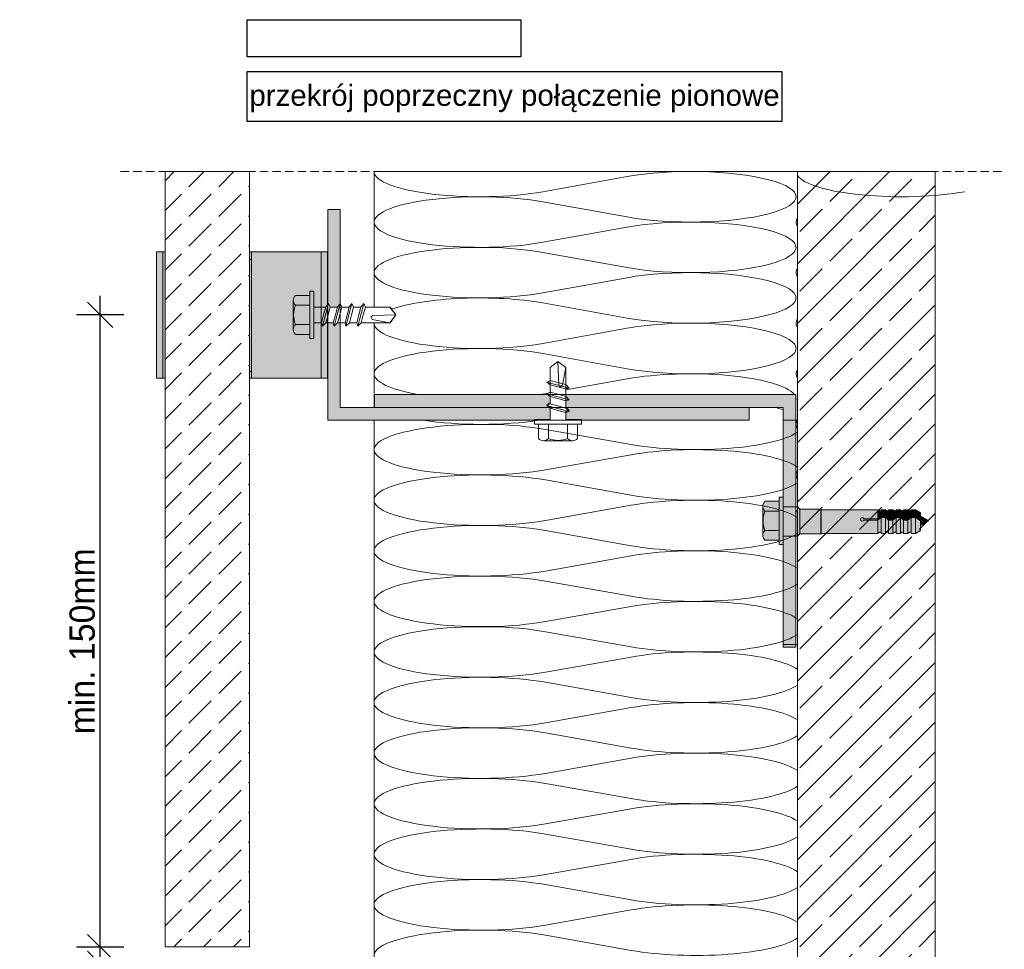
# Model space of a CAD drawing. Extents: x -106507 to -42801, y 48734 to 74234.
# Tile 51 of 69: x -47141 to -44805, y 64376 to 66581. Entities that reach past the tile are written whole.
import ezdxf

# ---------------------------------------------------------------- set-up
doc = ezdxf.new("R2010")
doc.units = 0
doc.header["$MEASUREMENT"] = 0
doc.header["$XCLIPFRAME"] = 0
doc.linetypes.add('Hidden Line', pattern=[30, 20, -10])
for name, color, linetype, lineweight, true_color in [('2D - Ogólne_Pen_No__2', 7, 'Continuous', 15, 0x7f7f7f), ('2D Drafting - General_Pen_No__102', 7, 'Continuous', 13, 0xcccccc), ('2D Drafting - General_Pen_No__141', 7, 'Continuous', 0, 0xe8e8e8), ('2D Drafting - General_Pen_No__2', 7, 'Continuous', 15, 0x7f7f7f), ('2D Drafting - General_Pen_No__61', 7, 'Continuous', 20, 0x6a6a6a), ('2D Drafting - General_Pen_No__81', 7, 'Continuous', 20, 0x6a6a6a), ('Annotation - Text_Pen_No__5', 7, 'Continuous', 25, 0x40a5ff), ('Wymiarowanie_Pen_No__5', 7, 'Continuous', 25, 0x40a5ff)]:
    doc.layers.add(name, color=color, linetype=linetype, lineweight=lineweight, true_color=true_color)
doc.layers.add('2D Drafting - General_Pen_No__1', color=7, linetype='Continuous', lineweight=13)
doc.layers.add('2D Drafting - General_Pen_No__121', color=255, linetype='Continuous', lineweight=0)
doc.layers.add('Drawing & Figure', color=7, linetype='Continuous')
doc.layers.add('Wymiarowanie', color=7, linetype='Continuous')
doc.styles.add('GENERATED_STYLE_1', font='kartika.ttf')
doc.styles.add('GENERATED_STYLE_2', font='arial.ttf')
doc.dimstyles.new('GENERATED_STYLE__1', dxfattribs={"dimtxt": 60.000002, "dimasz": 57, "dimexe": 0.18, "dimexo": 0, "dimgap": 0.09, "dimtad": 1, "dimdec": 1, "dimlfac": 0.1, "dimzin": 0, "dimdsep": 46, "dimtxsty": 'GENERATED_STYLE_1', "dimblk": 'ARROWHEAD_6', "dimblk1": 'ARROWHEAD_6', "dimblk2": 'ARROWHEAD_6', "dimcen": 0.09, "dimclrd": 256, "dimclre": 256, "dimclrt": 256, "dimadec": 0, "dimazin": 0, "dimtfac": 1, "dimtdec": 4, "dimtmove": 0, "dimatfit": 3, "dimfxl": 0, "dimtolj": 1, "dimtzin": 0, "dimarcsym": 0})
picture_1 = doc.add_image_def('image1.jpg', size_in_pixel=(878, 119))

# ---------------------------------------------------------------- blocks, each defined once
blk = doc.blocks.new('*X10')
at = {"layer": '2D Drafting - General_Pen_No__61', "linetype": 'Continuous'}
for p, q in [((-45699.8, 66209.4), (-45900, 66173.4)), ((-45699.8, 66113.4), (-45900, 66149.4)), ((-45699.8, 66089.4), (-45900, 66053.4)), ((-45699.8, 65993.4), (-45900, 66029.4)), ((-45699.8, 65969.4), (-45900, 65933.4)), ((-45699.8, 65873.4), (-45900, 65909.4)), ((-45699.8, 65849.4), (-45900, 65813.4)), ((-45699.8, 65753.4), (-45900, 65789.4)), ((-45699.8, 65729.4), (-45845.4, 65703.2)), ((-45887.7, 65695.6), (-45900, 65693.4))]:
    blk.add_line(p, q, dxfattribs=at)
for centre, start_param, end_param in [((-45549.6, 66161.4), 0.927295, 5.35589), ((-46050.2, 66221.4), 0, 2.214297), ((-45049, 66221.4), 0.157505, 2.214297), ((-46050.2, 66101.4), 4.068888, 6.283185), ((-45549.6, 66041.4), 0.927295, 5.35589), ((-45049, 66101.4), 6.12568, 6.283185), ((-46050.2, 66101.4), 0, 2.214297), ((-45049, 66101.4), 0, 0.157505), ((-46050.2, 65981.4), 4.068888, 6.283185), ((-45549.6, 65921.4), 0.927295, 5.35589), ((-45049, 65981.4), 6.12568, 6.283185), ((-46050.2, 65981.4), 0, 2.214297), ((-45049, 65981.4), 0, 0.157505), ((-46050.2, 65861.4), 4.068888, 5.697145), ((-46050.2, 65861.4), 6.264379, 6.283185), ((-46050.2, 65861.4), 0, 2.214297), ((-45549.6, 65801.4), 0.927295, 5.35589), ((-45049, 65861.4), 6.12568, 6.283185), ((-45049, 65861.4), 0, 0.157505), ((-46050.2, 65741.4), 4.068888, 6.283185), ((-46050.2, 65741.4), 0, 0.947706), ((-45549.6, 65681.4), 3.330638, 5.35589), ((-45049, 65741.4), 6.12568, 6.283185), ((-45049, 65741.4), 0, 0.157505), ((-46050.2, 65741.4), 2.193886, 2.214297), ((-45549.6, 65681.4), 3.083982, 3.199203), ((-45049, 65621.4), 6.12568, 6.283185), ((-45049, 65621.4), 0, 0.157505), ((-45049, 65501.4), 6.12568, 6.283185), ((-45049, 65501.4), 0, 0.157505)]:
    blk.add_ellipse(centre, major_axis=(-250.3, 0), ratio=0.239719, start_param=start_param, end_param=end_param, dxfattribs=at)
blk = doc.blocks.new('Fill_5')
at = {"layer": '2D Drafting - General_Pen_No__2', "linetype": 'Continuous'}
for p, q in [((-45296.2, 66221.4), (-46300.5, 66221.4)), ((-46300.5, 66221.4), (-46300.5, 65899.8)), ((-45296.2, 65417.5), (-45296.2, 66221.4)), ((-46300.5, 65899.8), (-46262.6, 65899.8)), ((-46262.6, 65899.8), (-46248.7, 65881.1)), ((-46248.7, 65881.1), (-46262.6, 65862.5)), ((-46262.6, 65862.5), (-46300.5, 65862.5)), ((-46300.5, 65862.5), (-46300.5, 65661.1)), ((-45882.7, 65756.4), (-45864.1, 65770.4)), ((-45882.7, 65725.7), (-45882.7, 65756.4)), ((-45864.1, 65770.4), (-45845.4, 65756.4)), ((-45845.4, 65756.4), (-45845.4, 65715.7)), ((-45890.9, 65721.9), (-45882.7, 65725.7)), ((-45882.7, 65715.3), (-45890.9, 65721.9)), ((-45882.7, 65697.9), (-45882.7, 65715.3)), ((-45845.4, 65715.7), (-45837.2, 65707.5)), ((-46299.8, 65661.1), (-46299.8, 65692.6)), ((-46299.8, 65692.6), (-45889.1, 65692.6)), ((-45890.9, 65694.1), (-45882.7, 65697.9)), ((-45889.1, 65692.6), (-45890.9, 65694.1)), ((-45837.2, 65707.5), (-45845.4, 65705.3)), ((-45845.4, 65705.3), (-45845.4, 65692.6)), ((-45845.4, 65692.6), (-45310.5, 65692.6)), ((-45310.5, 65692.6), (-45299.7, 65692.6)), ((-45299.7, 65692.6), (-45299.7, 65413.1)), ((-46300.5, 65661.1), (-46299.8, 65661.1)), ((-45299.7, 65413.1), (-45296.2, 65417.5))]:
    blk.add_line(p, q, dxfattribs=at)
at = {"layer": '2D Drafting - General_Pen_No__61', "linetype": 'Continuous'}
blk.add_blockref('*X10', (0, 0), dxfattribs=at)
blk = doc.blocks.new('*X12')
at = {"layer": '2D Drafting - General_Pen_No__61', "linetype": 'Continuous'}
for p, q in [((-46411.3, 65940.4), (-46410.5, 65940.4)), ((-46410.5, 65939.6), (-46411.3, 65939.6))]:
    blk.add_line(p, q, dxfattribs=at)
blk = doc.blocks.new('Fill_6')
at = {"layer": '2D Drafting - General_Pen_No__1', "linetype": 'Continuous'}
for p, q in [((-46410.5, 66031.1), (-46411.3, 66031.1)), ((-46411.3, 66031.1), (-46411.3, 65904.5)), ((-46410.5, 65905.5), (-46410.5, 66031.1)), ((-46411.3, 65904.5), (-46410.5, 65905.5))]:
    blk.add_line(p, q, dxfattribs=at)
at = {"layer": '2D Drafting - General_Pen_No__61', "linetype": 'Continuous'}
blk.add_blockref('*X12', (0, 0), dxfattribs=at)
blk = doc.blocks.new('*X14')
at = {"layer": '2D Drafting - General_Pen_No__61', "linetype": 'Continuous'}
for p, q in [((-45690.4, 65573.5), (-45893.8, 65609.5)), ((-45690.4, 65549.5), (-45893.8, 65513.5)), ((-45690.4, 65453.5), (-45893.8, 65489.5)), ((-45690.4, 65429.5), (-45893.8, 65393.5)), ((-45690.4, 65333.5), (-45893.8, 65369.5)), ((-45690.4, 65309.5), (-45893.8, 65273.5)), ((-45690.4, 65213.5), (-45893.8, 65249.5)), ((-45690.4, 65189.5), (-45893.8, 65153.5)), ((-45690.4, 65093.5), (-45893.8, 65129.5)), ((-45690.4, 65069.5), (-45893.8, 65033.5)), ((-45690.4, 64973.5), (-45893.8, 65009.5)), ((-45690.4, 64949.5), (-45893.8, 64913.5)), ((-45690.4, 64853.5), (-45893.8, 64889.5)), ((-45690.4, 64829.5), (-45893.8, 64793.5)), ((-45690.4, 64733.5), (-45893.8, 64769.5)), ((-45690.4, 64709.5), (-45893.8, 64673.5)), ((-45690.4, 64613.5), (-45893.8, 64649.5)), ((-45690.4, 64589.5), (-45893.8, 64553.5)), ((-45690.4, 64493.5), (-45893.8, 64529.5)), ((-45690.4, 64469.5), (-45893.8, 64433.5)), ((-45690.4, 64373.5), (-45893.8, 64409.5))]:
    blk.add_line(p, q, dxfattribs=at)
for centre, start_param, end_param in [((-45537.9, 65621.5), 0.611267, 0.720377), ((-46046.3, 65561.5), 0.927295, 3.141593), ((-46046.3, 65681.5), 4.139489, 5.285289), ((-45537.9, 65621.5), 4.068888, 5.968076), ((-46046.3, 65561.5), 3.141593, 5.35589), ((-45537.9, 65501.5), 0.31511, 2.214297), ((-46046.3, 65441.5), 0.927295, 3.141593), ((-45537.9, 65501.5), 4.068888, 5.968076), ((-46046.3, 65441.5), 3.141593, 5.35589), ((-45537.9, 65381.5), 0.31511, 2.214297), ((-46046.3, 65321.5), 0.927295, 3.141593), ((-45537.9, 65381.5), 4.068888, 5.968076), ((-46046.3, 65321.5), 3.141593, 5.35589), ((-45537.9, 65261.5), 0.31511, 2.214297), ((-46046.3, 65201.5), 0.927295, 3.141593), ((-45537.9, 65261.5), 4.068888, 5.968076), ((-46046.3, 65201.5), 3.141593, 5.35589), ((-45537.9, 65141.5), 0.31511, 2.214297), ((-46046.3, 65081.5), 0.927295, 3.141593), ((-45537.9, 65141.5), 4.068888, 5.968076), ((-46046.3, 65081.5), 3.141593, 5.35589), ((-45537.9, 65021.5), 0.31511, 2.214297), ((-46046.3, 64961.5), 0.927295, 3.141593), ((-45537.9, 65021.5), 4.068888, 5.968076), ((-46046.3, 64961.5), 3.141593, 5.35589), ((-45537.9, 64901.5), 0.31511, 2.214297), ((-46046.3, 64841.5), 0.927295, 3.141593), ((-45537.9, 64901.5), 4.068888, 5.968076), ((-45537.9, 64781.5), 0.31511, 2.214297), ((-46046.3, 64841.5), 3.141593, 5.35589), ((-46046.3, 64721.5), 0.927295, 3.141593), ((-45537.9, 64781.5), 4.068888, 5.968076), ((-46046.3, 64721.5), 3.141593, 5.35589), ((-45537.9, 64661.5), 0.31511, 2.214297), ((-46046.3, 64601.5), 0.927295, 3.141593), ((-45537.9, 64661.5), 4.068888, 5.968076), ((-46046.3, 64601.5), 3.141593, 5.35589), ((-45537.9, 64541.5), 0.31511, 2.214297), ((-46046.3, 64481.5), 0.927295, 3.141593), ((-45537.9, 64541.5), 4.068888, 5.968076), ((-46046.3, 64481.5), 3.141593, 5.35589), ((-45537.9, 64421.5), 0.31511, 2.214297), ((-46046.3, 64361.5), 0.927295, 3.141593), ((-45537.9, 64421.5), 4.068888, 5.968076)]:
    blk.add_ellipse(centre, major_axis=(254.2, 0), ratio=0.236038, start_param=start_param, end_param=end_param, dxfattribs=at)
blk = doc.blocks.new('Fill_7')
at = {"layer": '2D Drafting - General_Pen_No__2', "linetype": 'Continuous'}
for p, q in [((-45329.7, 65661.1), (-45410.5, 65661.1)), ((-45410.5, 65661.1), (-45410.5, 65631.1)), ((-45329.7, 65631.1), (-45329.7, 65661.1)), ((-45920, 65631.1), (-46300.5, 65631.1)), ((-46300.5, 65631.1), (-46300.5, 65099.1)), ((-45808.2, 65631.1), (-45920, 65631.1)), ((-45410.5, 65631.1), (-45808.2, 65631.1)), ((-45296.2, 65631.1), (-45329.7, 65631.1)), ((-45296.2, 65099.1), (-45296.2, 65631.1)), ((-46300.5, 65099.1), (-46300.5, 64351.5)), ((-45329.7, 65092.6), (-45329.7, 65099.1)), ((-45329.7, 65099.1), (-45296.2, 65099.1)), ((-45299.7, 65092.6), (-45329.7, 65092.6)), ((-45296.2, 65099.1), (-45299.7, 65098.4)), ((-45299.7, 65098.4), (-45299.7, 65092.6)), ((-45296.2, 64370.6), (-45296.2, 65099.1))]:
    blk.add_line(p, q, dxfattribs=at)
at = {"layer": '2D Drafting - General_Pen_No__61', "linetype": 'Continuous'}
blk.add_blockref('*X14', (0, 0), dxfattribs=at)
blk = doc.blocks.new('*D73')
at = {"layer": 'Wymiarowanie_Pen_No__5', "linetype": 'Continuous'}
for p, q in [((-46980.2, 64411.5), (-46920.2, 64351.5)), ((-46893.9, 64381.5), (-47006.4, 64381.5)), ((-46950.2, 64341.5), (-46950.2, 64381.5)), ((-46980.2, 64371.5), (-46920.2, 64311.5)), ((-46893.9, 64341.5), (-47006.4, 64341.5)), ((-46950.2, 64296.5), (-46950.2, 64341.5))]:
    blk.add_line(p, q, dxfattribs=at)
at = {"layer": 'Wymiarowanie_Pen_No__5', "char_height": 60, "attachment_point": 7, "rotation": 90, "style": 'GENERATED_STYLE_1'}
for s, insert in [('{min. 150mm}', (-46962.2, 64886)), ('{4,0}', (-46962.2, 64196.9))]:
    blk.add_mtext(s, dxfattribs=dict(at, insert=insert))
blk = doc.blocks.new('ARROWHEAD_6')
at = {"color": 0, "linetype": 'Continuous', "lineweight": 0}
for p, q in [((-0.5, -0.5), (0.5, 0.5)), ((0, 0), (-1, 0))]:
    blk.add_line(p, q, dxfattribs=at)
blk = doc.blocks.new('*D75')
at = {"layer": 'Wymiarowanie_Pen_No__5', "linetype": 'Continuous'}
for p, q in [((-46950.2, 65881.1), (-46950.2, 65926.1)), ((-46920.2, 65851.1), (-46980.2, 65911.1)), ((-46893.9, 65881.1), (-47006.4, 65881.1)), ((-46950.2, 64381.5), (-46950.2, 65881.1)), ((-46980.2, 64411.5), (-46920.2, 64351.5)), ((-46893.9, 64381.5), (-47006.4, 64381.5))]:
    blk.add_line(p, q, dxfattribs=at)
at = {"layer": 'Wymiarowanie_Pen_No__5', "char_height": 60, "attachment_point": 7, "rotation": 90, "style": 'GENERATED_STYLE_1'}
for s, insert in [('{min. 150mm}', (-46962.2, 64886)), ('{4,0}', (-46962.2, 64196.9))]:
    blk.add_mtext(s, dxfattribs=dict(at, insert=insert))
blk = doc.blocks.new('*D76')
at = {"layer": 'Wymiarowanie_Pen_No__5', "linetype": 'Continuous'}
for p, q in [((-46950.2, 64341.5), (-46950.2, 64386.5)), ((-46920.2, 64311.5), (-46980.2, 64371.5)), ((-46893.9, 64341.5), (-47006.4, 64341.5)), ((-46950.2, 62842), (-46950.2, 64341.5)), ((-46980.2, 62872), (-46920.2, 62812)), ((-46893.9, 62842), (-47006.4, 62842)), ((-46950.2, 62797), (-46950.2, 62842))]:
    blk.add_line(p, q, dxfattribs=at)
at = {"layer": 'Wymiarowanie_Pen_No__5', "insert": (-46962.2, 63346.4), "char_height": 60, "attachment_point": 7, "rotation": 90, "style": 'GENERATED_STYLE_1'}
blk.add_mtext('{min. 150mm}', dxfattribs=at)

msp = doc.modelspace()

# ---------------------------------------------------------------- hatches: boundary and pattern name
at = {"layer": '2D Drafting - General_Pen_No__102', "linetype": 'Continuous'}
for points in [[(-46816.3, 66031.12), (-46801.3, 66031.12), (-46801.3, 65731.12), (-46816.3, 65731.12)], [(-46801.3, 66031.12), (-46796.21, 66031.12), (-46796.21, 65731.12), (-46801.3, 65731.12)], [(-46591.3, 65731.12), (-46596.21, 65731.12), (-46596.21, 66031.12), (-46591.3, 66031.12)], [(-46591.3, 66031.12), (-46426.3, 66031.12), (-46426.3, 65731.12), (-46591.3, 65731.12)], [(-46426.3, 65731.12), (-46426.3, 66031.12), (-46411.3, 66031.12), (-46411.3, 65731.12)]]:
    msp.add_hatch(color=256, dxfattribs=at).paths.add_polyline_path(points, flags=0)
at = {"layer": '2D Drafting - General_Pen_No__121', "linetype": 'Continuous'}
for points in [[(-45339.04, 65415.54), (-45373.22, 65415.54, -0.4195601), (-45373.22, 65438.84), (-45339.04, 65438.84)], [(-45329.72, 65392.63), (-45329.72, 65336.71), (-45339.04, 65336.71), (-45339.04, 65392.63), (-45339.04, 65448.55), (-45329.72, 65448.55)], [(-45377.49, 65392.63, 0.092424), (-45373.22, 65369.72, 0.201281), (-45378.11, 65358.07), (-45378.11, 65427.19, 0.201281), (-45373.22, 65415.54, 0.092424)], [(-45339.04, 65369.72), (-45373.22, 65369.72, -0.092424), (-45377.49, 65392.63, -0.092424), (-45373.22, 65415.54), (-45339.04, 65415.54), (-45339.04, 65392.63)], [(-45329.72, 65355.95), (-45329.72, 65392.63), (-45329.72, 65425.63), (-45299.72, 65425.63), (-45299.72, 65389.71), (-45299.72, 65355.95)], [(-45299.72, 65355.95), (-45329.72, 65355.95), (-45329.72, 65392.63), (-45329.72, 65425.63), (-45299.72, 65425.63), (-45299.72, 65388.76)], [(-45299.72, 65356.05), (-45299.72, 65388.76), (-45299.72, 65413.11), (-45296.21, 65417.48), (-45296.21, 65356.05)], [(-45296.21, 65356.05), (-45296.21, 65425.63), (-45296.04, 65425.63), (-45290.62, 65420.21), (-45290.62, 65361.47), (-45296.04, 65356.05)], [(-45290.62, 65361.37), (-45290.62, 65420.21), (-45240.88, 65420.21), (-45240.88, 65361.37)], [(-45240.88, 65361.37), (-45240.88, 65420.21), (-45239.63, 65418.97), (-45239.63, 65362.61)], [(-45239.63, 65362.61), (-45239.63, 65418.97), (-45105.22, 65418.97), (-45105.22, 65397.31), (-45138.52, 65397.31, 5.4750432), (-45138.52, 65394.35), (-45105.22, 65394.35), (-45105.22, 65362.61)], [(-45097.77, 65416.01), (-45097.77, 65403.06), (-45105.22, 65397.31), (-45105.22, 65418.97), (-45101.47, 65416.01)], [(-45087.42, 65418.97), (-45087.42, 65403.06), (-45097.77, 65403.06), (-45097.77, 65418.97)], [(-45079.98, 65416.01), (-45079.98, 65397.31), (-45087.42, 65403.06), (-45087.42, 65418.97), (-45083.68, 65416.01)], [(-45069.62, 65418.97), (-45069.62, 65397.31), (-45079.98, 65397.31), (-45079.98, 65418.97)], [(-45069.62, 65397.31), (-45069.62, 65418.97), (-45065.88, 65416.01), (-45062.18, 65416.01), (-45062.18, 65403.06)], [(-45051.83, 65418.97), (-45051.83, 65403.06), (-45062.18, 65403.06), (-45062.18, 65418.97)], [(-45044.38, 65416.01), (-45044.38, 65397.31), (-45051.83, 65403.06), (-45051.83, 65418.97), (-45048.08, 65416.01)], [(-45034.03, 65418.97), (-45034.03, 65397.31), (-45044.38, 65397.31), (-45044.38, 65418.97)], [(-45026.59, 65416.01), (-45026.59, 65403.06), (-45034.03, 65397.31), (-45034.03, 65418.97), (-45030.29, 65416.01)], [(-45026.59, 65403.06), (-45026.59, 65418.97), (-45016.23, 65418.97), (-45016.23, 65403.06)], [(-45003.85, 65395.91), (-45016.23, 65403.06), (-45016.23, 65418.97), (-45003.85, 65411.82)], [(-45105.22, 65394.35), (-45138.52, 65394.35, -5.4750432), (-45138.52, 65397.31), (-45105.22, 65397.31)], [(-45105.22, 65397.31), (-45097.77, 65403.06), (-45097.77, 65400.1), (-45105.22, 65394.35)], [(-45097.77, 65365.57), (-45101.47, 65365.57), (-45105.22, 65362.61), (-45105.22, 65394.35), (-45097.77, 65400.1)], [(-45097.77, 65403.06), (-45087.42, 65403.06), (-45087.42, 65400.1), (-45097.77, 65400.1)], [(-45097.77, 65362.61), (-45097.77, 65400.1), (-45087.42, 65400.1), (-45087.42, 65362.61)], [(-45079.98, 65394.35), (-45087.42, 65400.1), (-45087.42, 65403.06), (-45079.98, 65397.31)], [(-45079.98, 65365.57), (-45083.68, 65365.57), (-45087.42, 65362.61), (-45087.42, 65400.1), (-45079.98, 65394.35)], [(-45079.98, 65397.31), (-45069.62, 65397.31), (-45069.62, 65394.35), (-45079.98, 65394.35)], [(-45079.98, 65362.61), (-45079.98, 65394.35), (-45069.62, 65394.35), (-45069.62, 65362.61)], [(-45062.18, 65400.1), (-45069.62, 65394.35), (-45069.62, 65397.31), (-45062.18, 65403.06)], [(-45062.18, 65365.57), (-45065.88, 65365.57), (-45069.62, 65362.61), (-45069.62, 65394.35), (-45062.18, 65400.1)], [(-45051.83, 65400.1), (-45062.18, 65400.1), (-45062.18, 65403.06), (-45051.83, 65403.06)], [(-45051.83, 65362.61), (-45062.18, 65362.61), (-45062.18, 65400.1), (-45051.83, 65400.1)], [(-45044.38, 65394.35), (-45051.83, 65400.1), (-45051.83, 65403.06), (-45044.38, 65397.31)], [(-45044.38, 65365.57), (-45048.08, 65365.57), (-45051.83, 65362.61), (-45051.83, 65400.1), (-45044.38, 65394.35)], [(-45044.38, 65397.31), (-45034.03, 65397.31), (-45034.03, 65394.35), (-45044.38, 65394.35)], [(-45034.03, 65362.61), (-45044.38, 65362.61), (-45044.38, 65394.35), (-45034.03, 65394.35)], [(-45034.03, 65397.31), (-45026.59, 65403.06), (-45026.59, 65400.1), (-45034.03, 65394.35)], [(-45026.59, 65365.57), (-45030.29, 65365.57), (-45034.03, 65362.61), (-45034.03, 65394.35), (-45026.59, 65400.1)], [(-45026.59, 65403.06), (-45016.23, 65403.06), (-45016.23, 65400.1), (-45026.59, 65400.1)], [(-45026.59, 65362.61), (-45026.59, 65400.1), (-45016.23, 65400.1), (-45016.23, 65362.61)], [(-45003.85, 65392.95), (-45016.23, 65400.1), (-45016.23, 65403.06), (-45003.85, 65395.91)], [(-45003.85, 65369.76), (-45016.23, 65362.61), (-45016.23, 65400.1), (-45003.85, 65392.95)], [(-44985.12, 65392.53), (-45003.85, 65381.72), (-45003.85, 65403.35)], [(-45339.04, 65346.42), (-45373.22, 65346.42, -0.4195601), (-45373.22, 65369.72), (-45339.04, 65369.72)]]:
    msp.add_hatch(color=256, dxfattribs=at).paths.add_polyline_path(points, flags=0)
at = {"layer": '2D Drafting - General_Pen_No__141', "linetype": 'Continuous'}
for points in [[(-46380.48, 65907.62), (-46380.48, 66131.12), (-46410.48, 66131.12), (-46410.48, 65905.48), (-46408.48, 65907.96), (-46404.68, 65899.76), (-46387.23, 65899.76), (-46380.64, 65907.96)], [(-46380.48, 65661.12), (-46380.48, 65862.48), (-46386.83, 65862.48), (-46395.03, 65854.28), (-46397.22, 65862.48), (-46410.48, 65862.48), (-46410.48, 65631.12), (-45920.01, 65631.12), (-45920.01, 65633.29), (-45882.73, 65633.29), (-45882.73, 65661.12)], [(-45886.44, 65692.63), (-46299.77, 65692.63), (-46299.77, 65661.12), (-45882.73, 65661.12), (-45882.73, 65661.81), (-45890.93, 65668.4), (-45882.73, 65672.21), (-45882.73, 65689.65)], [(-45310.48, 65692.63), (-45845.45, 65692.63), (-45845.45, 65687.9), (-45837.25, 65679.7), (-45845.45, 65677.5), (-45845.45, 65661.12), (-45329.72, 65661.12), (-45329.72, 65448.55), (-45329.72, 65425.63), (-45299.72, 65425.63), (-45299.72, 65692.63)], [(-45410.48, 65631.12), (-45410.48, 65661.12), (-45844.35, 65661.12), (-45837.25, 65654.02), (-45845.45, 65651.82), (-45845.45, 65633.29), (-45808.17, 65633.29), (-45808.17, 65631.12)], [(-45299.72, 65355.95), (-45329.72, 65355.95), (-45329.72, 65336.71), (-45329.72, 65092.63), (-45299.72, 65092.63)]]:
    msp.add_hatch(color=256, dxfattribs=at).paths.add_polyline_path(points, flags=0)
at = {"layer": '2D Drafting - General_Pen_No__81', "linetype": 'Continuous'}
h = msp.add_hatch(dxfattribs=at)
h.set_pattern_fill('Beton', color=256, style=0, pattern_type=2)
h.set_pattern_definition([(45, (0, 0), (-70.71068, 70.71068), [75, -25]), (45, (7e-15, 70.71), (-70.71068, 70.71068), [75, -25])])
h.paths.add_polyline_path([(-46796.21, 64381.54), (-46596.21, 64381.54), (-46596.21, 66221.36), (-46796.21, 66221.36)], flags=0)
h = msp.add_hatch(dxfattribs=at)
h.set_pattern_fill('Solid___Dashed', color=256, style=0, pattern_type=2)
h.set_pattern_definition([(45, (0, 0), (-70.71068, 70.71068), []), (45, (-35.36, 35.36), (-70.71068, 70.71068), [75, -25])])
h.paths.add_polyline_path([(-45296.21, 66221.36), (-44969.09, 66221.36), (-44969.09, 62501.73), (-45296.21, 62501.73), (-45296.21, 64917.84), (-45296.21, 65021.99), (-45296.21, 65572.27), (-45296.21, 65669.63)], flags=0)
msp.add_hatch(color=256, dxfattribs=at).paths.add_polyline_path([(-46596.21, 65747.13), (-46591.3, 65747.13), (-46591.3, 66012.36), (-46596.21, 66012.36)], flags=0)
msp.add_hatch(color=256, dxfattribs=at).paths.add_polyline_path([(-46596.21, 65747.13), (-46591.3, 65747.13), (-46591.3, 66012.36), (-46596.21, 66012.36)], flags=0)

# ---------------------------------------------------------------- linework, layer by layer
at = {"layer": '2D - Ogólne_Pen_No__2', "linetype": 'Continuous'}
for p, q in [((-45299.72, 65425.63), (-45299.72, 65388.76)), ((-45296.04, 65425.63), (-45299.72, 65425.63)), ((-45290.62, 65420.21), (-45296.04, 65425.63)), ((-45240.88, 65420.21), (-45290.62, 65420.21)), ((-45290.62, 65420.21), (-45290.62, 65361.37)), ((-45239.63, 65418.97), (-45240.88, 65420.21)), ((-45240.88, 65420.21), (-45240.88, 65361.37)), ((-45105.22, 65418.97), (-45239.63, 65418.97)), ((-45239.63, 65362.61), (-45239.63, 65418.97)), ((-45101.47, 65416.01), (-45105.22, 65418.97)), ((-45105.22, 65418.97), (-45105.22, 65362.61)), ((-45097.77, 65416.01), (-45101.47, 65416.01)), ((-45097.77, 65418.97), (-45097.77, 65416.01)), ((-45087.42, 65418.97), (-45097.77, 65418.97)), ((-45097.77, 65418.97), (-45097.77, 65362.61)), ((-45083.68, 65416.01), (-45087.42, 65418.97)), ((-45087.42, 65418.97), (-45087.42, 65362.61)), ((-45079.98, 65416.01), (-45083.68, 65416.01)), ((-45079.98, 65418.97), (-45079.98, 65416.01)), ((-45069.62, 65418.97), (-45079.98, 65418.97)), ((-45079.98, 65418.97), (-45079.98, 65362.61)), ((-45065.88, 65416.01), (-45069.62, 65418.97)), ((-45069.62, 65418.97), (-45069.62, 65362.61)), ((-45062.18, 65416.01), (-45065.88, 65416.01)), ((-45062.18, 65418.97), (-45062.18, 65416.01)), ((-45051.83, 65418.97), (-45062.18, 65418.97)), ((-45062.18, 65418.97), (-45062.18, 65362.61)), ((-45048.08, 65416.01), (-45051.83, 65418.97)), ((-45051.83, 65418.97), (-45051.83, 65362.61)), ((-45044.38, 65416.01), (-45048.08, 65416.01)), ((-45044.38, 65418.97), (-45044.38, 65416.01)), ((-45034.03, 65418.97), (-45044.38, 65418.97)), ((-45044.38, 65418.97), (-45044.38, 65362.61)), ((-45030.29, 65416.01), (-45034.03, 65418.97)), ((-45034.03, 65418.97), (-45034.03, 65362.61)), ((-45026.59, 65416.01), (-45030.29, 65416.01)), ((-45026.59, 65418.97), (-45026.59, 65362.61)), ((-45016.23, 65418.97), (-45026.59, 65418.97)), ((-45003.85, 65411.82), (-45016.23, 65418.97)), ((-45016.23, 65418.97), (-45016.23, 65362.61)), ((-45003.85, 65411.82), (-45003.85, 65369.76)), ((-45299.72, 65356.05), (-45299.72, 65389.8)), ((-45299.72, 65356.05), (-45299.72, 65389.8)), ((-45299.72, 65355.95), (-45299.72, 65389.71)), ((-45105.22, 65397.31), (-45138.52, 65397.31)), ((-45105.22, 65394.35), (-45138.52, 65394.35)), ((-45097.77, 65403.06), (-45105.22, 65397.31)), ((-45097.77, 65400.1), (-45105.22, 65394.35)), ((-45087.42, 65403.06), (-45097.77, 65403.06)), ((-45087.42, 65400.1), (-45097.77, 65400.1)), ((-45079.98, 65397.31), (-45087.42, 65403.06)), ((-45079.98, 65394.35), (-45087.42, 65400.1)), ((-45069.62, 65397.31), (-45079.98, 65397.31)), ((-45069.62, 65394.35), (-45079.98, 65394.35)), ((-45062.18, 65403.06), (-45069.62, 65397.31)), ((-45062.18, 65400.1), (-45069.62, 65394.35)), ((-45051.83, 65403.06), (-45062.18, 65403.06)), ((-45051.83, 65400.1), (-45062.18, 65400.1)), ((-45044.38, 65397.31), (-45051.83, 65403.06)), ((-45044.38, 65394.35), (-45051.83, 65400.1)), ((-45034.03, 65397.31), (-45044.38, 65397.31)), ((-45034.03, 65394.35), (-45044.38, 65394.35)), ((-45026.59, 65403.06), (-45034.03, 65397.31)), ((-45026.59, 65400.1), (-45034.03, 65394.35)), ((-45016.23, 65403.06), (-45026.59, 65403.06)), ((-45016.23, 65400.1), (-45026.59, 65400.1)), ((-45003.85, 65395.91), (-45016.23, 65403.06)), ((-45003.85, 65392.95), (-45016.23, 65400.1)), ((-45003.85, 65403.35), (-44985.12, 65392.53)), ((-45003.85, 65381.72), (-44985.12, 65392.53)), ((-45290.62, 65361.47), (-45296.04, 65356.05)), ((-45290.62, 65361.47), (-45296.04, 65356.05)), ((-45290.62, 65361.37), (-45296.04, 65355.95)), ((-45240.88, 65361.37), (-45290.62, 65361.37)), ((-45239.63, 65362.61), (-45240.88, 65361.37)), ((-45105.22, 65362.61), (-45239.63, 65362.61)), ((-45101.47, 65365.57), (-45105.22, 65362.61)), ((-45097.77, 65365.57), (-45101.47, 65365.57)), ((-45097.77, 65362.61), (-45097.77, 65365.57)), ((-45087.42, 65362.61), (-45097.77, 65362.61)), ((-45083.68, 65365.57), (-45087.42, 65362.61)), ((-45079.98, 65365.57), (-45083.68, 65365.57)), ((-45079.98, 65362.61), (-45079.98, 65365.57)), ((-45069.62, 65362.61), (-45079.98, 65362.61)), ((-45065.88, 65365.57), (-45069.62, 65362.61)), ((-45062.18, 65365.57), (-45065.88, 65365.57)), ((-45062.18, 65362.61), (-45062.18, 65365.57)), ((-45051.83, 65362.61), (-45062.18, 65362.61)), ((-45048.08, 65365.57), (-45051.83, 65362.61)), ((-45044.38, 65365.57), (-45048.08, 65365.57)), ((-45044.38, 65362.61), (-45044.38, 65365.57)), ((-45034.03, 65362.61), (-45044.38, 65362.61)), ((-45030.29, 65365.57), (-45034.03, 65362.61)), ((-45026.59, 65365.57), (-45030.29, 65365.57)), ((-45016.23, 65362.61), (-45026.59, 65362.61)), ((-45003.85, 65369.76), (-45016.23, 65362.61)), ((-45296.04, 65356.05), (-45299.72, 65356.05)), ((-45296.04, 65356.05), (-45299.72, 65356.05)), ((-45296.04, 65355.95), (-45299.72, 65355.95))]:
    msp.add_line(p, q, dxfattribs=at)
msp.add_arc((-45142.44, 65395.83), 4.18, 20.70161, 339.29839, dxfattribs=at)
at = {"layer": '2D Drafting - General_Pen_No__2', "linetype": 'Hidden Line'}
msp.add_line((-46901.63, 66221.36), (-44805.28, 66221.36), dxfattribs=at)
at = {"layer": '2D Drafting - General_Pen_No__2', "linetype": 'Continuous'}
for p, q in [((-45296.21, 64352.54), (-45296.21, 66221.36)), ((-44969.09, 64351.54), (-44969.09, 66221.36)), ((-46410.48, 66131.12), (-46410.48, 65631.12)), ((-46380.48, 66131.12), (-46410.48, 66131.12)), ((-46380.48, 66131.12), (-46380.48, 65661.12)), ((-46816.3, 65731.12), (-46816.3, 66031.12)), ((-46816.3, 66031.12), (-46796.21, 66031.12)), ((-46801.3, 65731.12), (-46801.3, 66031.12)), ((-46596.21, 66031.12), (-46591.3, 66031.12)), ((-46591.3, 65731.12), (-46591.3, 66031.12)), ((-46411.3, 66031.12), (-46591.3, 66031.12)), ((-46426.3, 66031.12), (-46426.3, 65731.12)), ((-46426.3, 66031.12), (-46411.3, 66031.12)), ((-46411.3, 66031.12), (-46411.3, 65731.12)), ((-46487.09, 65927.34), (-46452.92, 65927.34)), ((-46452.92, 65881.12), (-46452.92, 65937.04)), ((-46452.92, 65937.04), (-46443.6, 65937.04)), ((-46443.6, 65937.04), (-46443.6, 65881.12)), ((-46491.98, 65846.56), (-46491.98, 65915.69)), ((-46487.09, 65904.04), (-46452.92, 65904.04)), ((-46443.6, 65899.76), (-46415.07, 65899.76)), ((-46415.07, 65899.76), (-46420.07, 65881.12)), ((-46408.48, 65907.96), (-46415.67, 65881.12)), ((-46408.48, 65907.96), (-46415.07, 65899.76)), ((-46404.68, 65899.76), (-46409.67, 65881.12)), ((-46404.68, 65899.76), (-46408.48, 65907.96)), ((-46404.68, 65899.76), (-46387.23, 65899.76)), ((-46387.23, 65899.76), (-46392.23, 65881.12)), ((-46380.64, 65907.96), (-46387.83, 65881.12)), ((-46380.64, 65907.96), (-46387.23, 65899.76)), ((-46376.84, 65899.76), (-46381.83, 65881.12)), ((-46376.84, 65899.76), (-46380.64, 65907.96)), ((-46376.84, 65899.76), (-46359.39, 65899.76)), ((-46359.39, 65899.76), (-46364.39, 65881.12)), ((-46352.8, 65907.96), (-46359.99, 65881.12)), ((-46352.8, 65907.96), (-46359.39, 65899.76)), ((-46348.99, 65899.76), (-46353.99, 65881.12)), ((-46348.99, 65899.76), (-46352.8, 65907.96)), ((-46348.99, 65899.76), (-46331.55, 65899.76)), ((-46331.55, 65899.76), (-46336.55, 65881.12)), ((-46324.96, 65907.96), (-46332.15, 65881.12)), ((-46324.96, 65907.96), (-46331.55, 65899.76)), ((-46321.15, 65899.76), (-46326.15, 65881.12)), ((-46321.15, 65899.76), (-46324.96, 65907.96)), ((-46321.15, 65899.76), (-46262.64, 65899.76)), ((-46262.64, 65899.76), (-46248.66, 65881.12)), ((-46452.92, 65881.12), (-46452.92, 65825.21)), ((-46443.6, 65825.21), (-46443.6, 65881.12)), ((-46425.06, 65862.48), (-46420.07, 65881.12)), ((-46422.87, 65854.28), (-46415.67, 65881.12)), ((-46414.67, 65862.48), (-46409.67, 65881.12)), ((-46397.22, 65862.48), (-46392.23, 65881.12)), ((-46395.03, 65854.28), (-46387.83, 65881.12)), ((-46386.83, 65862.48), (-46381.83, 65881.12)), ((-46369.38, 65862.48), (-46364.39, 65881.12)), ((-46367.18, 65854.28), (-46359.99, 65881.12)), ((-46358.98, 65862.48), (-46353.99, 65881.12)), ((-46341.54, 65862.48), (-46336.55, 65881.12)), ((-46339.34, 65854.28), (-46332.15, 65881.12)), ((-46331.14, 65862.48), (-46326.15, 65881.12)), ((-46308.46, 65876.69), (-46303.61, 65879.39)), ((-46304.69, 65870.49), (-46308.46, 65876.69)), ((-46303.61, 65879.39), (-46248.66, 65881.12)), ((-46262.64, 65862.48), (-46248.66, 65881.12)), ((-46487.09, 65858.21), (-46452.92, 65858.21)), ((-46443.6, 65862.48), (-46425.06, 65862.48)), ((-46425.06, 65862.48), (-46422.87, 65854.28)), ((-46422.87, 65854.28), (-46414.67, 65862.48)), ((-46414.67, 65862.48), (-46397.22, 65862.48)), ((-46397.22, 65862.48), (-46395.03, 65854.28)), ((-46395.03, 65854.28), (-46386.83, 65862.48)), ((-46386.83, 65862.48), (-46369.38, 65862.48)), ((-46369.38, 65862.48), (-46367.18, 65854.28)), ((-46367.18, 65854.28), (-46358.98, 65862.48)), ((-46358.98, 65862.48), (-46341.54, 65862.48)), ((-46341.54, 65862.48), (-46339.34, 65854.28)), ((-46339.34, 65854.28), (-46331.14, 65862.48)), ((-46331.14, 65862.48), (-46262.64, 65862.48)), ((-46262.64, 65862.48), (-46304.69, 65870.49)), ((-46487.09, 65834.91), (-46452.92, 65834.91)), ((-46452.92, 65825.21), (-46443.6, 65825.21)), ((-45882.73, 65756.4), (-45864.09, 65770.38)), ((-45882.73, 65697.89), (-45882.73, 65756.4)), ((-45845.45, 65756.4), (-45864.09, 65770.38)), ((-45862.35, 65715.43), (-45864.09, 65770.38)), ((-45845.45, 65756.4), (-45853.45, 65714.35)), ((-45845.45, 65687.9), (-45845.45, 65756.4)), ((-46816.3, 65731.12), (-46796.21, 65731.12)), ((-46596.21, 65731.12), (-46591.3, 65731.12)), ((-46411.3, 65731.12), (-46591.3, 65731.12)), ((-46411.3, 65731.12), (-46426.3, 65731.12)), ((-45882.73, 65725.73), (-45890.93, 65721.92)), ((-45890.93, 65721.92), (-45882.73, 65715.33)), ((-45890.93, 65721.92), (-45864.09, 65714.73)), ((-45882.73, 65725.73), (-45864.09, 65720.73)), ((-45882.73, 65725.73), (-45882.73, 65687.49)), ((-45882.73, 65715.33), (-45864.09, 65710.33)), ((-45882.73, 65697.89), (-45882.73, 65715.33)), ((-45845.45, 65715.74), (-45864.09, 65720.73)), ((-45837.25, 65707.54), (-45864.09, 65714.73)), ((-45845.45, 65705.34), (-45864.09, 65710.33)), ((-45859.66, 65710.58), (-45862.35, 65715.43)), ((-45853.45, 65714.35), (-45859.66, 65710.58)), ((-45837.25, 65707.54), (-45845.45, 65715.74)), ((-45845.45, 65715.74), (-45845.45, 65677.5)), ((-46299.77, 65692.63), (-45310.48, 65692.63)), ((-46299.77, 65661.12), (-46299.77, 65692.63)), ((-46299.77, 65692.63), (-46299.77, 65662.63)), ((-45882.73, 65697.89), (-45890.93, 65694.08)), ((-45882.73, 65697.89), (-45890.93, 65694.08)), ((-45890.93, 65694.08), (-45882.73, 65687.49)), ((-45890.93, 65694.08), (-45864.09, 65686.89)), ((-45890.93, 65694.08), (-45882.73, 65687.49)), ((-45890.93, 65694.08), (-45864.09, 65686.89)), ((-45882.73, 65697.89), (-45864.09, 65692.89)), ((-45882.73, 65697.89), (-45864.09, 65692.89)), ((-45882.73, 65687.49), (-45864.09, 65682.49)), ((-45882.73, 65687.49), (-45864.09, 65682.49)), ((-45882.73, 65670.04), (-45882.73, 65687.49)), ((-45845.45, 65687.9), (-45864.09, 65692.89)), ((-45845.45, 65687.9), (-45864.09, 65692.89)), ((-45837.25, 65679.7), (-45864.09, 65686.89)), ((-45837.25, 65679.7), (-45864.09, 65686.89)), ((-45845.45, 65705.34), (-45837.25, 65707.54)), ((-45845.45, 65687.9), (-45845.45, 65705.34)), ((-45837.25, 65679.7), (-45845.45, 65687.9)), ((-45837.25, 65679.7), (-45845.45, 65687.9)), ((-45299.72, 65692.63), (-45310.48, 65692.63)), ((-45299.72, 65222.63), (-45299.72, 65692.63)), ((-45299.72, 65692.63), (-45299.72, 65092.63)), ((-46380.48, 65661.12), (-45410.48, 65661.12)), ((-46299.77, 65661.12), (-45329.72, 65661.12)), ((-45882.73, 65670.04), (-45890.93, 65666.24)), ((-45890.93, 65666.24), (-45882.73, 65659.65)), ((-45890.93, 65666.24), (-45864.09, 65659.05)), ((-45882.73, 65670.04), (-45864.09, 65665.05)), ((-45845.45, 65677.5), (-45864.09, 65682.49)), ((-45845.45, 65677.5), (-45864.09, 65682.49)), ((-45845.45, 65660.05), (-45864.09, 65665.05)), ((-45845.45, 65677.5), (-45837.25, 65679.7)), ((-45845.45, 65677.5), (-45837.25, 65679.7)), ((-45845.45, 65660.05), (-45845.45, 65677.5)), ((-45410.48, 65631.12), (-45410.48, 65661.12)), ((-45329.72, 65092.63), (-45329.72, 65661.12)), ((-45882.73, 65631.12), (-45882.73, 65659.65)), ((-45882.73, 65659.65), (-45864.09, 65654.65)), ((-45837.25, 65651.85), (-45864.09, 65659.05)), ((-45845.45, 65649.66), (-45864.09, 65654.65)), ((-45837.25, 65651.85), (-45845.45, 65660.05)), ((-45845.45, 65649.66), (-45837.25, 65651.85)), ((-45845.45, 65631.12), (-45845.45, 65649.66)), ((-46410.48, 65631.12), (-45410.48, 65631.12)), ((-45920.01, 65621.8), (-45920.01, 65631.12)), ((-45920.01, 65631.12), (-45864.09, 65631.12)), ((-45864.09, 65621.8), (-45920.01, 65621.8)), ((-45910.3, 65587.63), (-45910.3, 65621.8)), ((-45887, 65587.63), (-45887, 65621.8)), ((-45808.17, 65631.12), (-45864.09, 65631.12)), ((-45864.09, 65621.8), (-45808.17, 65621.8)), ((-45841.18, 65587.63), (-45841.18, 65621.8)), ((-45817.88, 65587.63), (-45817.88, 65621.8)), ((-45808.17, 65621.8), (-45808.17, 65631.12)), ((-45829.53, 65582.74), (-45898.65, 65582.74)), ((-45373.22, 65438.84), (-45339.04, 65438.84)), ((-45339.04, 65392.63), (-45339.04, 65448.55)), ((-45339.04, 65448.55), (-45329.72, 65448.55)), ((-45329.72, 65448.55), (-45329.72, 65392.63)), ((-45378.11, 65358.07), (-45378.11, 65427.19)), ((-45373.22, 65415.54), (-45339.04, 65415.54)), ((-45329.72, 65425.63), (-45299.72, 65425.63)), ((-45339.04, 65392.63), (-45339.04, 65336.71)), ((-45329.72, 65336.71), (-45329.72, 65392.63)), ((-45373.22, 65369.72), (-45339.04, 65369.72)), ((-45373.22, 65346.42), (-45339.04, 65346.42)), ((-45339.04, 65336.71), (-45329.72, 65336.71)), ((-45329.72, 65355.95), (-45299.72, 65355.95)), ((-45329.72, 65092.63), (-45299.72, 65092.63))]:
    msp.add_line(p, q, dxfattribs=at)
at = {"layer": '2D Drafting - General_Pen_No__2', "linetype": 'Continuous', "flags": 128}
for points in [[(-46796.21, 64381.54), (-46596.21, 64381.54), (-46596.21, 66221.36), (-46796.21, 66221.36)], [(-45296.21, 66221.36), (-44969.09, 66221.36), (-44969.09, 62501.73), (-45296.21, 62501.73), (-45296.21, 64917.84), (-45296.21, 65021.99), (-45296.21, 65572.27), (-45296.21, 65669.63)], [(-46380.48, 65907.62), (-46380.48, 66131.12), (-46410.48, 66131.12), (-46410.48, 65905.48), (-46408.48, 65907.96), (-46404.68, 65899.76), (-46387.23, 65899.76), (-46380.64, 65907.96)], [(-46816.3, 66031.12), (-46801.3, 66031.12), (-46801.3, 65731.12), (-46816.3, 65731.12)], [(-46801.3, 66031.12), (-46796.21, 66031.12), (-46796.21, 65731.12), (-46801.3, 65731.12)], [(-46591.3, 65731.12), (-46596.21, 65731.12), (-46596.21, 66031.12), (-46591.3, 66031.12)], [(-46596.21, 65747.13), (-46591.3, 65747.13), (-46591.3, 66012.36), (-46596.21, 66012.36)], [(-46596.21, 65747.13), (-46591.3, 65747.13), (-46591.3, 66012.36), (-46596.21, 66012.36)], [(-46591.3, 66031.12), (-46426.3, 66031.12), (-46426.3, 65731.12), (-46591.3, 65731.12)], [(-46426.3, 65731.12), (-46426.3, 66031.12), (-46411.3, 66031.12), (-46411.3, 65731.12)], [(-46380.48, 65661.12), (-46380.48, 65862.48), (-46386.83, 65862.48), (-46395.03, 65854.28), (-46397.22, 65862.48), (-46410.48, 65862.48), (-46410.48, 65631.12), (-45920.01, 65631.12), (-45920.01, 65633.29), (-45882.73, 65633.29), (-45882.73, 65661.12)], [(-45886.44, 65692.63), (-46299.77, 65692.63), (-46299.77, 65661.12), (-45882.73, 65661.12), (-45882.73, 65661.81), (-45890.93, 65668.4), (-45882.73, 65672.21), (-45882.73, 65689.65)], [(-45310.48, 65692.63), (-45845.45, 65692.63), (-45845.45, 65687.9), (-45837.25, 65679.7), (-45845.45, 65677.5), (-45845.45, 65661.12), (-45329.72, 65661.12), (-45329.72, 65448.55), (-45329.72, 65425.63), (-45299.72, 65425.63), (-45299.72, 65692.63)], [(-45410.48, 65631.12), (-45410.48, 65661.12), (-45844.35, 65661.12), (-45837.25, 65654.02), (-45845.45, 65651.82), (-45845.45, 65633.29), (-45808.17, 65633.29), (-45808.17, 65631.12)], [(-45329.72, 65392.63), (-45329.72, 65336.71), (-45339.04, 65336.71), (-45339.04, 65392.63), (-45339.04, 65448.55), (-45329.72, 65448.55)], [(-45329.72, 65355.95), (-45329.72, 65392.63), (-45329.72, 65425.63), (-45299.72, 65425.63), (-45299.72, 65389.71), (-45299.72, 65355.95)], [(-45299.72, 65355.95), (-45329.72, 65355.95), (-45329.72, 65392.63), (-45329.72, 65425.63), (-45299.72, 65425.63), (-45299.72, 65388.76)], [(-45299.72, 65356.05), (-45299.72, 65388.76), (-45299.72, 65413.11), (-45296.21, 65417.48), (-45296.21, 65356.05)], [(-45296.21, 65356.05), (-45296.21, 65425.63), (-45296.04, 65425.63), (-45290.62, 65420.21), (-45290.62, 65361.47), (-45296.04, 65356.05)], [(-45290.62, 65361.37), (-45290.62, 65420.21), (-45240.88, 65420.21), (-45240.88, 65361.37)], [(-45240.88, 65361.37), (-45240.88, 65420.21), (-45239.63, 65418.97), (-45239.63, 65362.61)], [(-45097.77, 65416.01), (-45097.77, 65403.06), (-45105.22, 65397.31), (-45105.22, 65418.97), (-45101.47, 65416.01)], [(-45087.42, 65418.97), (-45087.42, 65403.06), (-45097.77, 65403.06), (-45097.77, 65418.97)], [(-45079.98, 65416.01), (-45079.98, 65397.31), (-45087.42, 65403.06), (-45087.42, 65418.97), (-45083.68, 65416.01)], [(-45069.62, 65418.97), (-45069.62, 65397.31), (-45079.98, 65397.31), (-45079.98, 65418.97)], [(-45069.62, 65397.31), (-45069.62, 65418.97), (-45065.88, 65416.01), (-45062.18, 65416.01), (-45062.18, 65403.06)], [(-45051.83, 65418.97), (-45051.83, 65403.06), (-45062.18, 65403.06), (-45062.18, 65418.97)], [(-45044.38, 65416.01), (-45044.38, 65397.31), (-45051.83, 65403.06), (-45051.83, 65418.97), (-45048.08, 65416.01)], [(-45034.03, 65418.97), (-45034.03, 65397.31), (-45044.38, 65397.31), (-45044.38, 65418.97)], [(-45026.59, 65416.01), (-45026.59, 65403.06), (-45034.03, 65397.31), (-45034.03, 65418.97), (-45030.29, 65416.01)], [(-45026.59, 65403.06), (-45026.59, 65418.97), (-45016.23, 65418.97), (-45016.23, 65403.06)], [(-45003.85, 65395.91), (-45016.23, 65403.06), (-45016.23, 65418.97), (-45003.85, 65411.82)], [(-45105.22, 65397.31), (-45097.77, 65403.06), (-45097.77, 65400.1), (-45105.22, 65394.35)], [(-45097.77, 65365.57), (-45101.47, 65365.57), (-45105.22, 65362.61), (-45105.22, 65394.35), (-45097.77, 65400.1)], [(-45097.77, 65403.06), (-45087.42, 65403.06), (-45087.42, 65400.1), (-45097.77, 65400.1)], [(-45097.77, 65362.61), (-45097.77, 65400.1), (-45087.42, 65400.1), (-45087.42, 65362.61)], [(-45079.98, 65394.35), (-45087.42, 65400.1), (-45087.42, 65403.06), (-45079.98, 65397.31)], [(-45079.98, 65365.57), (-45083.68, 65365.57), (-45087.42, 65362.61), (-45087.42, 65400.1), (-45079.98, 65394.35)], [(-45079.98, 65397.31), (-45069.62, 65397.31), (-45069.62, 65394.35), (-45079.98, 65394.35)], [(-45079.98, 65362.61), (-45079.98, 65394.35), (-45069.62, 65394.35), (-45069.62, 65362.61)], [(-45062.18, 65400.1), (-45069.62, 65394.35), (-45069.62, 65397.31), (-45062.18, 65403.06)], [(-45062.18, 65365.57), (-45065.88, 65365.57), (-45069.62, 65362.61), (-45069.62, 65394.35), (-45062.18, 65400.1)], [(-45051.83, 65400.1), (-45062.18, 65400.1), (-45062.18, 65403.06), (-45051.83, 65403.06)], [(-45051.83, 65362.61), (-45062.18, 65362.61), (-45062.18, 65400.1), (-45051.83, 65400.1)], [(-45044.38, 65394.35), (-45051.83, 65400.1), (-45051.83, 65403.06), (-45044.38, 65397.31)], [(-45044.38, 65365.57), (-45048.08, 65365.57), (-45051.83, 65362.61), (-45051.83, 65400.1), (-45044.38, 65394.35)], [(-45044.38, 65397.31), (-45034.03, 65397.31), (-45034.03, 65394.35), (-45044.38, 65394.35)], [(-45034.03, 65362.61), (-45044.38, 65362.61), (-45044.38, 65394.35), (-45034.03, 65394.35)], [(-45034.03, 65397.31), (-45026.59, 65403.06), (-45026.59, 65400.1), (-45034.03, 65394.35)], [(-45026.59, 65365.57), (-45030.29, 65365.57), (-45034.03, 65362.61), (-45034.03, 65394.35), (-45026.59, 65400.1)], [(-45026.59, 65403.06), (-45016.23, 65403.06), (-45016.23, 65400.1), (-45026.59, 65400.1)], [(-45026.59, 65362.61), (-45026.59, 65400.1), (-45016.23, 65400.1), (-45016.23, 65362.61)], [(-45003.85, 65392.95), (-45016.23, 65400.1), (-45016.23, 65403.06), (-45003.85, 65395.91)], [(-45003.85, 65369.76), (-45016.23, 65362.61), (-45016.23, 65400.1), (-45003.85, 65392.95)], [(-44985.12, 65392.53), (-45003.85, 65381.72), (-45003.85, 65403.35)], [(-45299.72, 65355.95), (-45329.72, 65355.95), (-45329.72, 65336.71), (-45329.72, 65092.63), (-45299.72, 65092.63)]]:
    msp.add_lwpolyline(points, close=True, dxfattribs=at)
for points in [[(-45339.04, 65415.54), (-45373.22, 65415.54, -0.4195601), (-45373.22, 65438.84), (-45339.04, 65438.84)], [(-45377.49, 65392.63, 0.092424), (-45373.22, 65369.72, 0.201281), (-45378.11, 65358.07), (-45378.11, 65427.19, 0.201281), (-45373.22, 65415.54, 0.092424)], [(-45339.04, 65369.72), (-45373.22, 65369.72, -0.092424), (-45377.49, 65392.63, -0.092424), (-45373.22, 65415.54), (-45339.04, 65415.54), (-45339.04, 65392.63)], [(-45239.63, 65362.61), (-45239.63, 65418.97), (-45105.22, 65418.97), (-45105.22, 65397.31), (-45138.52, 65397.31, 5.4750432), (-45138.52, 65394.35), (-45105.22, 65394.35), (-45105.22, 65362.61)], [(-45105.22, 65394.35), (-45138.52, 65394.35, -5.4750432), (-45138.52, 65397.31), (-45105.22, 65397.31)], [(-45339.04, 65346.42), (-45373.22, 65346.42, -0.4195601), (-45373.22, 65369.72), (-45339.04, 65369.72)]]:
    msp.add_lwpolyline(points, format="xyb", close=True, dxfattribs=at)
at = {"layer": '2D Drafting - General_Pen_No__2', "linetype": 'Continuous'}
for centre, radius, start, end in [((-46475.65, 65915.69), 16.33, 134.47805, 225.52195), ((-46427.78, 65881.12), 63.58, 158.87798, 180), ((-46427.78, 65881.12), 63.58, 180, 201.12202), ((-46475.65, 65846.56), 16.33, 134.47805, 225.52195), ((-45898.65, 65599.07), 16.33, 224.47805, 315.52195), ((-45864.09, 65646.94), 63.58, 248.87798, 270), ((-45864.09, 65646.94), 63.58, 270, 291.12202), ((-45829.53, 65599.07), 16.33, 224.47805, 315.52195), ((-45361.78, 65427.19), 16.33, 134.47805, 225.52195), ((-45313.91, 65392.63), 63.58, 158.87798, 180), ((-45313.91, 65392.63), 63.58, 180, 201.12202), ((-45361.78, 65358.07), 16.33, 134.47805, 225.52195)]:
    msp.add_arc(centre, radius, start, end, dxfattribs=at)
at = {"layer": 'Annotation - Text_Pen_No__5', "linetype": 'Continuous', "flags": 128}
msp.add_lwpolyline([(-46601.63, 66458.5), (-45332.83, 66458.5), (-45332.83, 66339.93), (-46601.63, 66339.93)], close=True, dxfattribs=at)

# ---------------------------------------------------------------- block references
at = {"layer": '2D Drafting - General_Pen_No__61', "linetype": 'Continuous'}
for name in ['Fill_5', 'Fill_6', 'Fill_7']:
    msp.add_blockref(name, (0, 0), dxfattribs=at)

# ---------------------------------------------------------------- texts
at = {"layer": 'Annotation - Text_Pen_No__5', "linetype": 'Continuous', "insert": (-45967.23, 66427.07), "char_height": 50, "attachment_point": 2, "style": 'GENERATED_STYLE_2'}
msp.add_mtext('{przekrój poprzeczny połączenie pionowe}', dxfattribs=at)

# ---------------------------------------------------------------- dimensions: what is measured, and where the dimension line sits
at = {"layer": 'Wymiarowanie', "color": 161, "linetype": 'Continuous', "lineweight": 25, "true_color": 0x40a5ff}
for base, p1, p2, picture, middle in [((-46950.19, 64341.54), (-46796.21, 64381.54), (-46801.3, 65881.12), '*D75', (-46992.19, 65112.01)), ((-46950.19, 62841.96), (-46801.3, 62841.96), (-46796.21, 64341.54), '*D76', (-46992.19, 63572.43))]:
    dim = msp.add_linear_dim(base=base, p1=p1, p2=p2, angle=90, text='min. 150mm', dimstyle='GENERATED_STYLE__1', dxfattribs=at)
    dim.commit()
    dim.dimension.update_dxf_attribs({"geometry": picture, "text_midpoint": middle})
dim = msp.add_linear_dim(base=(-46950.19, 64341.54), p1=(-46796.21, 64341.54), p2=(-46796.21, 64381.54), angle=90, dimstyle='GENERATED_STYLE__1', dxfattribs=at)
dim.commit()
dim.dimension.update_dxf_attribs({"geometry": '*D73', "text_midpoint": (-46992.19, 64253.93)})

# ---------------------------------------------------------------- pictures from other files: only their frames are drawn
at = {"layer": 'Drawing & Figure', "linetype": 'Continuous'}
image = msp.add_image(picture_1, insert=(-46601.63, 66493.42), size_in_units=(649.71, 88.06), dxfattribs=at)
image.set_boundary_path([(-0.5, -0.5), (877.5, 118.5)])

doc.saveas('drawing.dxf')
